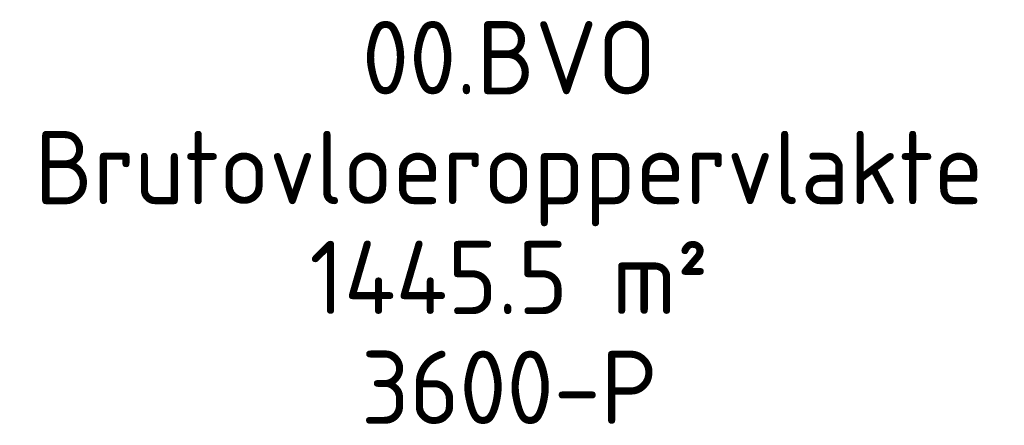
# Model space of a CAD drawing. Header units: millimetres. Extents: x -20518 to 270852, y -121463 to 37725.
# Tile 1 of 33: x -20518 to -17829, y 15084 to 16191. Entities that reach past the tile are written whole.
import ezdxf
from ezdxf.enums import TextEntityAlignment as Align

# ---------------------------------------------------------------- set-up
doc = ezdxf.new("R2010")
doc.units = ezdxf.units.MM
doc.layers.add('X-BT$1----_Ruimtegegevens', color=7, linetype='Continuous')
for name, color, linetype, lineweight in [('X-BT$23A__RuimteElement', 7, 'Continuous', 0), ('X-BT$23F__RuimteElement', 7, 'Continuous', 0), ('X-BT$23m2_RuimteElement', 7, 'Continuous', 0), ('X-BT$23NR__Ruimtenummer', 1, 'Continuous', 0), ('X-BT$23P__Algemeen', 1, 'Continuous', 0)]:
    doc.layers.add(name, color=color, linetype=linetype, lineweight=lineweight)
doc.styles.add('Isocpeur', font='isocpeur.ttf')

# ---------------------------------------------------------------- blocks, each defined once
blk = doc.blocks.new('Ruimtefunctie')
at = {"layer": 'X-BT$23A__RuimteElement', "style": 'Isocpeur', "width": 0.94}
blk.add_attdef('RUIMTEFUNCTIE-A', text='', height=200, dxfattribs=at).set_placement((0, -600), align=Align.MIDDLE_CENTER)
at = {"layer": 'X-BT$23F__RuimteElement', "style": 'Isocpeur', "width": 0.94}
blk.add_attdef('RUIMTEFUNCTIE', text='', height=200, dxfattribs=at).set_placement((0, 300), align=Align.MIDDLE_CENTER)
at = {"layer": 'X-BT$23m2_RuimteElement', "style": 'Isocpeur', "width": 0.94}
blk.add_attdef('RUIMTEFUNCTIE-B', text='', height=200, dxfattribs=at).set_placement((0, 0), align=Align.MIDDLE_CENTER)
at = {"layer": 'X-BT$23NR__Ruimtenummer', "style": 'Isocpeur', "width": 0.94}
blk.add_attdef('RUIMTENUMMER', text='', height=200, dxfattribs=at).set_placement((0, 600), align=Align.MIDDLE_CENTER)
at = {"layer": 'X-BT$23P__Algemeen', "style": 'Isocpeur', "width": 0.94}
blk.add_attdef('PEILMAAT', text='', height=200, dxfattribs=at).set_placement((0, -300), align=Align.MIDDLE_CENTER)

msp = doc.modelspace()

# ---------------------------------------------------------------- block references
at = {"layer": 'X-BT$1----_Ruimtegegevens'}
ref = msp.add_blockref('Ruimtefunctie', (-19180.8, 15487.2), dxfattribs=at)
ref.add_attrib('RUIMTENUMMER', '00.BVO', dxfattribs={"layer": 'X-BT$23NR__Ruimtenummer', "height": 200, "style": 'Isocpeur', "width": 0.94}).set_placement((-19180.8, 16087.2), align=Align.MIDDLE_CENTER)
ref.add_attrib('RUIMTEFUNCTIE', 'Brutovloeroppervlakte', dxfattribs={"layer": 'X-BT$23F__RuimteElement', "height": 200, "style": 'Isocpeur', "width": 0.94}).set_placement((-19180.8, 15787.2), align=Align.MIDDLE_CENTER)
ref.add_attrib('RUIMTEFUNCTIE-B', '1445.5 m²', dxfattribs={"layer": 'X-BT$23m2_RuimteElement', "height": 200, "style": 'Isocpeur', "width": 0.94}).set_placement((-19180.8, 15487.2), align=Align.MIDDLE_CENTER)
ref.add_attrib('PEILMAAT', '3600-P', dxfattribs={"layer": 'X-BT$23P__Algemeen', "height": 200, "style": 'Isocpeur', "width": 0.94}).set_placement((-19180.8, 15187.2), align=Align.MIDDLE_CENTER)

doc.saveas('drawing.dxf')
